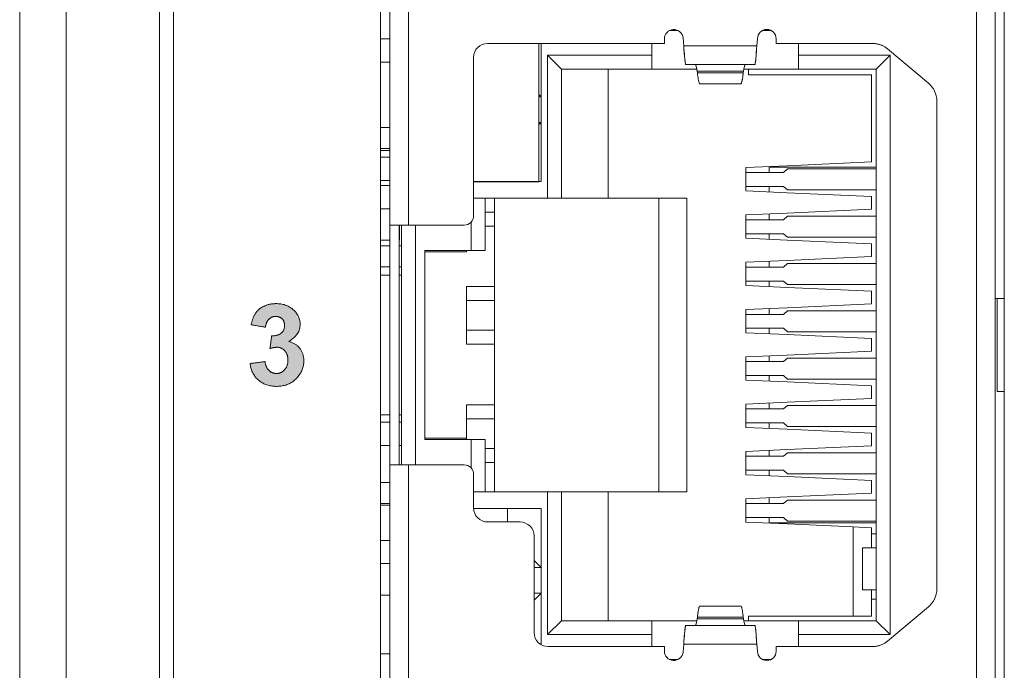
# Model space of a CAD drawing. Header units: millimetres. Extents: x 73 to 355, y 51 to 582.
# Tile 17 of 46: x 73 to 94, y 422 to 436. Entities that reach past the tile are written whole.
import ezdxf

# ---------------------------------------------------------------- set-up
doc = ezdxf.new("R2010")
doc.units = ezdxf.units.MM
doc.layers.add('PRINT', color=7, linetype='Continuous')

msp = doc.modelspace()

# ---------------------------------------------------------------- hatches: boundary and pattern name
at = {"layer": 'PRINT', "lineweight": 0}
h = msp.add_hatch(color=256, dxfattribs=at)
h.dxf.hatch_style = 2
edge = h.paths.add_edge_path()
edge.add_spline(control_points=[(77.963, 428.63), (77.963, 428.63), (78.286, 428.669), (78.286, 428.669), (78.296, 428.587), (78.323, 428.524), (78.369, 428.48), (78.414, 428.437), (78.468, 428.415), (78.532, 428.415), (78.601, 428.415), (78.659, 428.441), (78.706, 428.493), (78.753, 428.545), (78.777, 428.616), (78.777, 428.705), (78.777, 428.788), (78.754, 428.855), (78.709, 428.904), (78.664, 428.953), (78.609, 428.978), (78.544, 428.978), (78.501, 428.978), (78.45, 428.969), (78.391, 428.953), (78.391, 428.953), (78.428, 429.224), (78.428, 429.224), (78.518, 429.222), (78.587, 429.242), (78.634, 429.283), (78.682, 429.325), (78.706, 429.38), (78.706, 429.449), (78.706, 429.507), (78.688, 429.554), (78.653, 429.589), (78.618, 429.624), (78.572, 429.641), (78.515, 429.641), (78.457, 429.641), (78.409, 429.621), (78.369, 429.582), (78.328, 429.542), (78.304, 429.484), (78.295, 429.408), (78.295, 429.408), (77.987, 429.461), (77.987, 429.461), (78.009, 429.566), (78.041, 429.65), (78.084, 429.713), (78.127, 429.776), (78.187, 429.825), (78.265, 429.861), (78.342, 429.897), (78.428, 429.915), (78.524, 429.915), (78.688, 429.915), (78.819, 429.863), (78.918, 429.759), (78.999, 429.673), (79.04, 429.576), (79.04, 429.469), (79.04, 429.316), (78.957, 429.194), (78.79, 429.103), (78.889, 429.082), (78.969, 429.034), (79.029, 428.96), (79.089, 428.885), (79.119, 428.796), (79.119, 428.69), (79.119, 428.538), (79.063, 428.408), (78.951, 428.3), (78.84, 428.192), (78.701, 428.139), (78.535, 428.139), (78.377, 428.139), (78.247, 428.184), (78.143, 428.274), (78.039, 428.365), (77.979, 428.483), (77.963, 428.63)], knot_values=[0, 0, 0, 0, 1, 1, 1, 2, 2, 2, 3, 3, 3, 4, 4, 4, 5, 5, 5, 6, 6, 6, 7, 7, 7, 8, 8, 8, 9, 9, 9, 10, 10, 10, 11, 11, 11, 12, 12, 12, 13, 13, 13, 14, 14, 14, 15, 15, 15, 16, 16, 16, 17, 17, 17, 18, 18, 18, 19, 19, 19, 20, 20, 20, 21, 21, 21, 22, 22, 22, 23, 23, 23, 24, 24, 24, 25, 25, 25, 26, 26, 26, 27, 27, 27, 28, 28, 28, 28], degree=3, periodic=0)

# ---------------------------------------------------------------- linework, layer by layer
at = {"color": 7, "linetype": 'Continuous', "lineweight": 0}
for p, q in [((73.016, 379.042), (73.016, 494.042)), ((74.016, 494.042), (74.016, 379.042)), ((76.016, 382.442), (76.016, 490.642)), ((76.316, 382.542), (76.316, 490.542)), ((80.766, 392.592), (80.766, 451.492)), ((94.166, 451.492), (94.166, 392.592)), ((93.566, 393.292), (93.566, 450.792)), ((93.566, 393.292), (93.566, 450.792)), ((93.966, 450.792), (93.966, 393.292)), ((93.966, 450.792), (93.966, 393.292)), ((80.966, 431.602), (80.966, 440.422)), ((80.966, 431.602), (80.966, 440.422)), ((81.366, 440.422), (81.366, 431.602)), ((81.366, 440.422), (81.366, 431.602)), ((87.159, 435.777), (86.969, 435.777)), ((87.159, 435.777), (86.969, 435.777)), ((89.16, 435.777), (88.97, 435.777)), ((89.16, 435.777), (88.97, 435.777)), ((80.766, 435.602), (80.966, 435.602)), ((80.766, 435.602), (80.966, 435.602)), ((86.865, 435.502), (83.066, 435.502)), ((83.066, 435.502), (86.865, 435.502)), ((84.166, 435.502), (84.166, 432.536)), ((84.166, 435.502), (84.166, 432.536)), ((84.216, 432.537), (84.216, 435.502)), ((84.216, 432.536), (84.216, 435.502)), ((86.596, 435.502), (86.596, 435.247)), ((86.596, 435.502), (86.596, 435.247)), ((86.865, 435.602), (86.865, 435.502)), ((86.865, 435.502), (86.865, 435.602)), ((87.28, 435.452), (87.264, 435.621)), ((87.28, 435.452), (87.264, 435.621)), ((88.865, 435.602), (88.851, 435.452)), ((88.865, 435.602), (88.851, 435.452)), ((89.265, 435.502), (89.265, 435.602)), ((89.265, 435.602), (89.265, 435.502)), ((91.333, 435.502), (89.265, 435.502)), ((89.265, 435.502), (91.335, 435.502)), ((89.746, 435.247), (89.746, 435.502)), ((89.746, 435.247), (89.746, 435.502)), ((87.28, 435.452), (87.285, 435.39)), ((87.28, 435.452), (88.851, 435.452)), ((87.285, 435.39), (87.28, 435.452)), ((87.28, 435.452), (88.851, 435.452)), ((87.285, 435.39), (87.298, 435.217)), ((87.293, 435.27), (87.285, 435.39)), ((88.846, 435.39), (88.833, 435.217)), ((88.838, 435.272), (88.846, 435.39)), ((88.846, 435.39), (88.851, 435.452)), ((88.851, 435.452), (88.846, 435.39)), ((92.536, 434.652), (91.655, 435.386)), ((92.536, 434.652), (91.656, 435.385)), ((80.966, 435.102), (80.766, 435.102)), ((80.766, 435.102), (80.966, 435.102)), ((82.766, 435.202), (82.766, 431.802)), ((82.766, 431.802), (82.766, 435.202)), ((84.356, 435.247), (86.596, 435.247)), ((84.656, 434.947), (84.356, 435.247)), ((84.356, 432.177), (84.356, 435.247)), ((84.356, 435.247), (84.656, 434.947)), ((86.596, 435.247), (84.356, 435.247)), ((84.356, 435.247), (84.356, 432.177)), ((86.596, 434.947), (86.596, 435.247)), ((86.596, 434.947), (86.596, 435.247)), ((87.32, 435.057), (87.325, 435.052)), ((87.325, 435.052), (87.32, 435.057)), ((88.806, 435.052), (88.811, 435.057)), ((88.811, 435.057), (88.806, 435.052)), ((89.746, 435.247), (89.746, 434.947)), ((89.746, 435.247), (91.716, 435.247)), ((89.746, 435.247), (89.746, 434.947)), ((91.716, 435.247), (89.746, 435.247)), ((91.716, 435.247), (91.416, 434.947)), ((91.716, 435.247), (91.416, 434.947)), ((91.716, 435.247), (91.716, 422.807)), ((91.716, 422.807), (91.716, 435.247)), ((86.596, 434.947), (84.656, 434.947)), ((84.656, 434.947), (84.656, 432.177)), ((84.656, 434.947), (84.656, 432.177)), ((84.656, 434.947), (86.596, 434.947)), ((85.656, 434.947), (85.656, 432.177)), ((85.656, 432.177), (85.656, 434.947)), ((86.596, 434.947), (87.568, 434.947)), ((86.596, 434.947), (87.568, 434.947)), ((88.806, 435.052), (87.325, 435.052)), ((88.806, 435.052), (87.325, 435.052)), ((87.531, 435.048), (87.535, 435.043)), ((87.531, 435.048), (87.535, 435.043)), ((87.535, 435.043), (87.538, 435.035)), ((87.535, 435.043), (87.538, 435.035)), ((87.538, 435.035), (87.546, 435.014)), ((87.538, 435.035), (87.553, 434.985)), ((87.546, 435.014), (87.553, 434.985)), ((87.557, 434.966), (87.568, 434.905)), ((87.561, 434.948), (87.568, 434.905)), ((87.568, 434.905), (87.573, 434.87)), ((88.563, 434.905), (87.568, 434.905)), ((87.568, 434.905), (87.573, 434.87)), ((88.563, 434.905), (87.568, 434.905)), ((87.573, 434.87), (88.558, 434.87)), ((87.573, 434.87), (88.558, 434.87)), ((88.558, 434.87), (88.549, 434.801)), ((88.558, 434.87), (88.563, 434.905)), ((88.558, 434.87), (88.563, 434.905)), ((88.563, 434.905), (88.57, 434.948)), ((88.563, 434.905), (88.57, 434.948)), ((88.563, 434.947), (89.746, 434.947)), ((88.563, 434.947), (89.746, 434.947)), ((88.578, 434.985), (88.592, 435.035)), ((88.578, 434.985), (88.585, 435.014)), ((88.585, 435.014), (88.592, 435.035)), ((88.592, 435.035), (88.596, 435.043)), ((88.592, 435.035), (88.596, 435.043)), ((88.596, 435.043), (88.6, 435.048)), ((88.596, 435.043), (88.6, 435.048)), ((88.673, 434.927), (88.673, 434.947)), ((88.673, 434.927), (88.673, 434.947)), ((88.673, 434.927), (88.673, 434.827)), ((88.673, 434.827), (88.673, 434.927)), ((91.416, 434.947), (89.746, 434.947)), ((89.746, 434.947), (91.416, 434.947)), ((91.416, 423.107), (91.416, 434.947)), ((91.416, 423.107), (91.416, 434.947)), ((87.624, 434.636), (87.616, 434.642)), ((87.624, 434.636), (87.616, 434.642)), ((87.625, 434.636), (88.506, 434.636)), ((87.625, 434.636), (88.506, 434.636)), ((88.506, 434.636), (88.515, 434.642)), ((88.515, 434.642), (88.506, 434.636)), ((88.506, 434.636), (88.506, 434.636)), ((88.515, 434.642), (88.519, 434.65)), ((88.519, 434.65), (88.515, 434.642)), ((88.519, 434.65), (88.523, 434.663)), ((88.523, 434.663), (88.519, 434.65)), ((88.523, 434.663), (88.529, 434.682)), ((88.529, 434.682), (88.523, 434.663)), ((88.532, 434.697), (88.538, 434.726)), ((88.538, 434.726), (88.532, 434.697)), ((88.541, 434.743), (88.547, 434.785)), ((88.547, 434.785), (88.541, 434.743)), ((88.673, 434.827), (91.316, 434.827)), ((91.316, 434.827), (88.673, 434.827)), ((91.316, 432.957), (91.316, 434.827)), ((91.316, 432.957), (91.316, 434.827)), ((84.216, 434.357), (84.166, 434.407)), ((84.166, 434.407), (84.216, 434.357)), ((84.216, 434.357), (84.166, 434.357)), ((84.216, 434.357), (84.166, 434.357)), ((92.716, 423.786), (92.716, 434.268)), ((92.716, 434.268), (92.716, 423.786)), ((84.166, 433.807), (84.216, 433.807)), ((84.166, 433.757), (84.216, 433.807)), ((84.166, 433.757), (84.216, 433.807)), ((84.166, 433.807), (84.216, 433.807)), ((80.966, 433.697), (80.766, 433.697)), ((80.766, 433.697), (80.966, 433.697)), ((80.766, 433.247), (80.966, 433.247)), ((80.966, 433.247), (80.766, 433.247)), ((80.966, 433.206), (80.766, 433.206)), ((80.766, 433.062), (80.966, 433.062)), ((80.966, 433.062), (80.766, 433.062)), ((91.316, 432.957), (89.503, 432.876)), ((91.316, 432.957), (89.503, 432.876)), ((89.503, 432.876), (88.616, 432.837)), ((89.503, 432.876), (88.616, 432.837)), ((88.616, 432.837), (88.616, 432.733)), ((88.616, 432.733), (88.616, 432.837)), ((88.616, 432.733), (89.423, 432.733)), ((88.616, 432.733), (88.616, 432.433)), ((88.616, 432.733), (89.423, 432.733)), ((88.616, 432.433), (88.616, 432.733)), ((89.506, 432.843), (89.116, 432.843)), ((89.116, 432.843), (89.116, 432.733)), ((89.506, 432.843), (89.116, 432.843)), ((89.116, 432.843), (89.116, 432.733)), ((89.423, 432.733), (89.506, 432.808)), ((89.423, 432.733), (89.506, 432.808)), ((91.416, 432.843), (89.506, 432.843)), ((91.416, 432.843), (89.506, 432.843)), ((89.506, 432.808), (91.416, 432.808)), ((91.416, 432.808), (89.506, 432.808)), ((80.966, 432.562), (80.766, 432.562)), ((80.766, 432.562), (80.966, 432.562)), ((82.766, 432.537), (84.166, 432.537)), ((84.166, 432.532), (82.766, 432.532)), ((84.166, 432.537), (84.216, 432.537)), ((84.166, 432.536), (84.166, 432.532)), ((84.166, 432.536), (84.216, 432.536)), ((80.966, 432.452), (80.766, 432.452)), ((80.766, 432.452), (80.966, 432.452)), ((89.423, 432.433), (88.616, 432.433)), ((88.616, 432.433), (88.616, 432.337)), ((89.423, 432.433), (88.616, 432.433)), ((88.616, 432.337), (88.616, 432.433)), ((88.616, 432.337), (89.503, 432.297)), ((88.616, 432.337), (89.503, 432.297)), ((89.116, 432.433), (89.116, 432.315)), ((89.116, 432.433), (89.116, 432.315)), ((89.506, 432.358), (89.423, 432.433)), ((89.506, 432.358), (89.423, 432.433)), ((91.416, 432.358), (89.506, 432.358)), ((89.506, 432.358), (91.416, 432.358)), ((84.356, 432.177), (82.766, 432.177)), ((84.356, 432.177), (82.766, 432.177)), ((83.016, 432.177), (83.016, 431.057)), ((83.016, 431.057), (83.016, 432.177)), ((83.216, 432.177), (83.216, 425.877)), ((83.216, 432.177), (83.216, 425.877)), ((84.356, 432.177), (84.656, 432.177)), ((84.356, 432.177), (84.656, 432.177)), ((84.656, 432.177), (85.656, 432.177)), ((84.656, 432.177), (85.656, 432.177)), ((87.346, 432.177), (85.656, 432.177)), ((87.346, 432.177), (85.656, 432.177)), ((86.746, 425.877), (86.746, 432.177)), ((86.746, 432.177), (86.746, 425.877)), ((87.346, 432.177), (87.346, 425.877)), ((87.346, 425.877), (87.346, 432.177)), ((89.503, 432.297), (91.316, 432.216)), ((89.503, 432.297), (91.316, 432.216)), ((91.316, 431.941), (91.316, 432.216)), ((91.316, 431.941), (91.316, 432.216)), ((80.766, 431.952), (80.966, 431.952)), ((80.966, 431.952), (80.766, 431.952)), ((91.316, 431.941), (89.503, 431.86)), ((91.316, 431.941), (89.503, 431.86)), ((83.016, 431.882), (83.216, 431.882)), ((83.016, 431.882), (83.216, 431.882)), ((89.503, 431.86), (88.616, 431.821)), ((89.503, 431.86), (88.616, 431.821)), ((88.616, 431.821), (88.616, 431.717)), ((88.616, 431.821), (88.616, 431.717)), ((88.616, 431.717), (89.423, 431.717)), ((88.616, 431.717), (88.616, 431.417)), ((88.616, 431.717), (89.423, 431.717)), ((88.616, 431.717), (88.616, 431.417)), ((89.116, 431.843), (89.116, 431.717)), ((89.116, 431.843), (89.116, 431.717)), ((89.423, 431.717), (89.506, 431.792)), ((89.423, 431.717), (89.506, 431.792)), ((89.506, 431.792), (91.416, 431.792)), ((91.416, 431.792), (89.506, 431.792)), ((80.966, 431.602), (81.184, 431.602)), ((80.966, 431.602), (80.966, 426.452)), ((80.966, 426.452), (80.966, 431.602)), ((80.966, 431.602), (81.184, 431.602)), ((81.166, 426.452), (81.166, 431.602)), ((81.166, 431.602), (81.166, 426.452)), ((81.174, 431.276), (81.174, 431.602)), ((81.184, 431.602), (81.366, 431.602)), ((81.184, 431.602), (81.366, 431.602)), ((81.216, 426.452), (81.216, 431.602)), ((81.216, 431.602), (81.216, 426.452)), ((82.566, 431.602), (81.366, 431.602)), ((81.366, 431.602), (82.566, 431.602)), ((81.516, 431.602), (81.516, 426.452)), ((81.516, 426.452), (81.516, 431.602)), ((82.716, 431.057), (82.716, 431.671)), ((82.716, 431.671), (82.716, 431.057)), ((83.216, 431.582), (83.016, 431.582)), ((83.016, 431.582), (83.216, 431.582)), ((80.966, 431.276), (80.766, 431.276)), ((89.423, 431.417), (88.616, 431.417)), ((88.616, 431.417), (88.616, 431.321)), ((89.423, 431.417), (88.616, 431.417)), ((88.616, 431.417), (88.616, 431.321)), ((88.616, 431.321), (89.503, 431.281)), ((88.616, 431.321), (89.503, 431.281)), ((89.116, 431.417), (89.116, 431.299)), ((89.116, 431.417), (89.116, 431.299)), ((89.506, 431.342), (89.423, 431.417)), ((89.506, 431.342), (89.423, 431.417)), ((89.503, 431.281), (91.316, 431.2)), ((89.503, 431.281), (91.316, 431.2)), ((91.416, 431.342), (89.506, 431.342)), ((89.506, 431.342), (91.416, 431.342)), ((80.966, 431.157), (80.766, 431.157)), ((80.766, 431.157), (80.966, 431.157)), ((81.216, 431.157), (81.166, 431.157)), ((81.166, 431.157), (81.216, 431.157)), ((82.716, 431.057), (81.716, 431.057)), ((81.716, 431.057), (81.716, 426.997)), ((81.716, 426.997), (81.716, 431.057)), ((82.716, 431.057), (81.716, 431.057)), ((82.616, 431.027), (82.616, 431.057)), ((82.616, 431.027), (82.616, 431.057)), ((82.716, 431.057), (83.016, 431.057)), ((82.716, 431.057), (83.016, 431.057)), ((91.316, 430.925), (91.316, 431.2)), ((91.316, 431.2), (91.316, 430.925)), ((81.719, 431.027), (82.616, 431.027)), ((82.616, 431.027), (81.719, 431.027)), ((89.503, 430.844), (88.616, 430.805)), ((89.503, 430.844), (88.616, 430.805)), ((89.116, 430.827), (89.116, 430.701)), ((89.116, 430.827), (89.116, 430.701)), ((91.316, 430.925), (89.503, 430.844)), ((91.316, 430.925), (89.503, 430.844)), ((80.766, 430.707), (80.966, 430.707)), ((80.966, 430.707), (80.766, 430.707)), ((81.166, 430.707), (81.216, 430.707)), ((81.216, 430.707), (81.166, 430.707)), ((88.616, 430.805), (88.616, 430.701)), ((88.616, 430.805), (88.616, 430.701)), ((88.616, 430.701), (89.423, 430.701)), ((88.616, 430.701), (88.616, 430.401)), ((88.616, 430.701), (89.423, 430.701)), ((88.616, 430.701), (88.616, 430.401)), ((89.423, 430.701), (89.506, 430.776)), ((89.423, 430.701), (89.506, 430.776)), ((89.506, 430.776), (91.416, 430.776)), ((91.416, 430.776), (89.506, 430.776)), ((80.766, 430.527), (80.966, 430.527)), ((80.966, 430.527), (80.766, 430.527)), ((81.166, 430.527), (81.216, 430.527)), ((81.216, 430.527), (81.166, 430.527)), ((82.616, 430.282), (82.616, 429.042)), ((82.616, 430.282), (83.216, 430.282)), ((82.616, 430.282), (82.616, 429.042)), ((83.216, 430.282), (82.616, 430.282)), ((89.423, 430.401), (88.616, 430.401)), ((88.616, 430.401), (88.616, 430.305)), ((89.423, 430.401), (88.616, 430.401)), ((88.616, 430.401), (88.616, 430.305)), ((88.616, 430.305), (89.503, 430.265)), ((88.616, 430.305), (89.503, 430.265)), ((89.116, 430.401), (89.116, 430.283)), ((89.116, 430.401), (89.116, 430.283)), ((89.506, 430.326), (89.423, 430.401)), ((89.506, 430.326), (89.423, 430.401)), ((89.503, 430.265), (91.316, 430.184)), ((89.503, 430.265), (91.316, 430.184)), ((91.416, 430.326), (89.506, 430.326)), ((89.506, 430.326), (91.416, 430.326)), ((83.216, 429.982), (82.616, 429.982)), ((82.616, 429.982), (83.216, 429.982)), ((91.316, 429.909), (91.316, 430.184)), ((91.316, 430.184), (91.316, 429.909)), ((94.013, 430.027), (93.966, 430.027)), ((94.166, 430.027), (94.013, 430.027)), ((94.013, 430.027), (94.013, 428.027)), ((89.503, 429.828), (88.616, 429.789)), ((89.503, 429.828), (88.616, 429.789)), ((88.616, 429.789), (88.616, 429.685)), ((88.616, 429.789), (88.616, 429.685)), ((89.116, 429.811), (89.116, 429.685)), ((89.116, 429.811), (89.116, 429.685)), ((91.316, 429.909), (89.503, 429.828)), ((91.316, 429.909), (89.503, 429.828)), ((88.616, 429.685), (89.423, 429.685)), ((88.616, 429.685), (88.616, 429.385)), ((88.616, 429.685), (89.423, 429.685)), ((88.616, 429.685), (88.616, 429.385)), ((89.423, 429.685), (89.506, 429.76)), ((89.423, 429.685), (89.506, 429.76)), ((89.506, 429.76), (91.416, 429.76)), ((91.416, 429.76), (89.506, 429.76)), ((89.423, 429.385), (88.616, 429.385)), ((88.616, 429.385), (88.616, 429.289)), ((89.423, 429.385), (88.616, 429.385)), ((88.616, 429.385), (88.616, 429.289)), ((89.116, 429.385), (89.116, 429.267)), ((89.116, 429.385), (89.116, 429.267)), ((89.506, 429.31), (89.423, 429.385)), ((89.506, 429.31), (89.423, 429.385)), ((82.616, 429.342), (83.216, 429.342)), ((82.616, 429.342), (83.216, 429.342)), ((88.616, 429.289), (89.503, 429.249)), ((88.616, 429.289), (89.503, 429.249)), ((89.503, 429.249), (91.316, 429.168)), ((89.503, 429.249), (91.316, 429.168)), ((91.416, 429.31), (89.506, 429.31)), ((89.506, 429.31), (91.416, 429.31)), ((91.316, 428.893), (91.316, 429.168)), ((91.316, 429.168), (91.316, 428.893)), ((83.216, 429.042), (82.616, 429.042)), ((82.616, 429.042), (83.216, 429.042)), ((89.503, 428.812), (88.616, 428.773)), ((89.503, 428.812), (88.616, 428.773)), ((88.616, 428.773), (88.616, 428.669)), ((88.616, 428.773), (88.616, 428.669)), ((89.116, 428.795), (89.116, 428.669)), ((89.116, 428.795), (89.116, 428.669)), ((89.423, 428.669), (89.506, 428.744)), ((89.423, 428.669), (89.506, 428.744)), ((91.316, 428.893), (89.503, 428.812)), ((91.316, 428.893), (89.503, 428.812)), ((89.506, 428.744), (91.416, 428.744)), ((91.416, 428.744), (89.506, 428.744)), ((88.616, 428.669), (89.423, 428.669)), ((88.616, 428.669), (88.616, 428.369)), ((89.423, 428.669), (88.616, 428.669)), ((88.616, 428.669), (88.616, 428.369)), ((89.423, 428.369), (88.616, 428.369)), ((88.616, 428.369), (88.616, 428.273)), ((89.423, 428.369), (88.616, 428.369)), ((88.616, 428.369), (88.616, 428.273)), ((89.116, 428.369), (89.116, 428.251)), ((89.116, 428.369), (89.116, 428.251)), ((89.506, 428.294), (89.423, 428.369)), ((89.506, 428.294), (89.423, 428.369)), ((91.416, 428.294), (89.506, 428.294)), ((89.506, 428.294), (91.416, 428.294)), ((88.616, 428.273), (89.503, 428.233)), ((88.616, 428.273), (89.503, 428.233)), ((89.503, 428.233), (91.316, 428.152)), ((89.503, 428.233), (91.316, 428.152)), ((91.316, 427.877), (91.316, 428.152)), ((91.316, 428.152), (91.316, 427.877)), ((91.316, 427.877), (89.503, 427.796)), ((91.316, 427.877), (89.503, 427.796)), ((94.013, 428.027), (94.166, 428.027)), ((82.616, 427.742), (82.616, 427.027)), ((82.616, 427.742), (83.216, 427.742)), ((82.616, 427.742), (82.616, 427.027)), ((83.216, 427.742), (82.616, 427.742)), ((89.503, 427.796), (88.616, 427.757)), ((89.503, 427.796), (88.616, 427.757)), ((88.616, 427.757), (88.616, 427.653)), ((88.616, 427.757), (88.616, 427.653)), ((89.116, 427.779), (89.116, 427.653)), ((89.116, 427.779), (89.116, 427.653)), ((89.423, 427.653), (89.506, 427.728)), ((89.423, 427.653), (89.506, 427.728)), ((89.506, 427.728), (91.416, 427.728)), ((91.416, 427.728), (89.506, 427.728)), ((80.766, 427.527), (80.966, 427.527)), ((80.966, 427.527), (80.766, 427.527)), ((81.166, 427.527), (81.216, 427.527)), ((81.216, 427.527), (81.166, 427.527)), ((83.216, 427.442), (82.616, 427.442)), ((83.216, 427.442), (82.616, 427.442)), ((88.616, 427.653), (89.423, 427.653)), ((88.616, 427.653), (88.616, 427.353)), ((88.616, 427.653), (89.423, 427.653)), ((88.616, 427.653), (88.616, 427.353)), ((80.966, 427.372), (80.766, 427.372)), ((80.766, 427.372), (80.966, 427.372)), ((81.216, 427.372), (81.166, 427.372)), ((81.166, 427.372), (81.216, 427.372)), ((89.423, 427.353), (88.616, 427.353)), ((88.616, 427.353), (88.616, 427.257)), ((89.423, 427.353), (88.616, 427.353)), ((88.616, 427.353), (88.616, 427.257)), ((88.616, 427.257), (89.503, 427.217)), ((88.616, 427.257), (89.503, 427.217)), ((89.116, 427.353), (89.116, 427.235)), ((89.116, 427.353), (89.116, 427.235)), ((89.506, 427.278), (89.423, 427.353)), ((89.506, 427.278), (89.423, 427.353)), ((91.416, 427.278), (89.506, 427.278)), ((89.506, 427.278), (91.416, 427.278)), ((81.719, 427.027), (82.616, 427.027)), ((81.719, 427.027), (82.616, 427.027)), ((82.616, 426.997), (82.616, 427.027)), ((82.616, 426.997), (82.616, 427.027)), ((89.503, 427.217), (91.316, 427.136)), ((89.503, 427.217), (91.316, 427.136)), ((91.316, 426.861), (91.316, 427.136)), ((91.316, 427.136), (91.316, 426.861)), ((80.766, 426.872), (80.966, 426.872)), ((80.966, 426.872), (80.766, 426.872)), ((81.166, 426.872), (81.216, 426.872)), ((81.216, 426.872), (81.166, 426.872)), ((81.716, 426.997), (82.716, 426.997)), ((81.716, 426.997), (82.716, 426.997)), ((83.016, 426.997), (82.716, 426.997)), ((82.716, 426.383), (82.716, 426.997)), ((83.016, 426.997), (82.716, 426.997)), ((82.716, 426.997), (82.716, 426.383)), ((83.016, 426.997), (83.016, 425.877)), ((83.016, 426.997), (83.016, 425.877)), ((91.316, 426.861), (89.503, 426.78)), ((91.316, 426.861), (89.503, 426.78)), ((83.016, 426.802), (83.216, 426.802)), ((83.216, 426.802), (83.016, 426.802)), ((89.503, 426.78), (88.616, 426.741)), ((89.503, 426.78), (88.616, 426.741)), ((88.616, 426.741), (88.616, 426.637)), ((88.616, 426.741), (88.616, 426.637)), ((88.616, 426.637), (89.423, 426.637)), ((88.616, 426.637), (88.616, 426.337)), ((88.616, 426.637), (89.423, 426.637)), ((88.616, 426.637), (88.616, 426.337)), ((89.116, 426.763), (89.116, 426.637)), ((89.116, 426.763), (89.116, 426.637)), ((89.423, 426.637), (89.506, 426.712)), ((89.423, 426.637), (89.506, 426.712)), ((89.506, 426.712), (91.416, 426.712)), ((91.416, 426.712), (89.506, 426.712)), ((80.971, 426.452), (80.966, 426.452)), ((80.966, 417.632), (80.966, 426.452)), ((80.966, 417.632), (80.966, 426.452)), ((80.971, 426.452), (80.966, 426.452)), ((80.985, 426.452), (80.971, 426.452)), ((80.985, 426.452), (80.971, 426.452)), ((81.009, 426.452), (80.985, 426.452)), ((81.009, 426.452), (80.985, 426.452)), ((81.042, 426.452), (81.009, 426.452)), ((81.042, 426.452), (81.009, 426.452)), ((81.083, 426.452), (81.042, 426.452)), ((81.083, 426.452), (81.042, 426.452)), ((81.13, 426.452), (81.083, 426.452)), ((81.13, 426.452), (81.083, 426.452)), ((81.184, 426.452), (81.13, 426.452)), ((81.184, 426.452), (81.13, 426.452)), ((81.242, 426.452), (81.184, 426.452)), ((81.242, 426.452), (81.184, 426.452)), ((81.302, 426.452), (81.242, 426.452)), ((81.302, 426.452), (81.242, 426.452)), ((81.366, 426.452), (81.302, 426.452)), ((81.366, 426.452), (81.302, 426.452)), ((81.366, 426.452), (82.566, 426.452)), ((81.366, 426.452), (81.366, 417.632)), ((82.566, 426.452), (81.366, 426.452)), ((81.366, 426.452), (81.366, 417.632)), ((83.216, 426.502), (83.016, 426.502)), ((83.216, 426.502), (83.016, 426.502)), ((82.766, 426.252), (82.766, 425.527)), ((82.766, 425.527), (82.766, 426.252)), ((89.423, 426.337), (88.616, 426.337)), ((88.616, 426.337), (88.616, 426.241)), ((89.423, 426.337), (88.616, 426.337)), ((88.616, 426.337), (88.616, 426.241)), ((88.616, 426.241), (89.503, 426.201)), ((88.616, 426.241), (89.503, 426.201)), ((89.116, 426.337), (89.116, 426.219)), ((89.116, 426.337), (89.116, 426.219)), ((89.506, 426.262), (89.423, 426.337)), ((89.506, 426.262), (89.423, 426.337)), ((89.503, 426.201), (91.316, 426.12)), ((89.503, 426.201), (91.316, 426.12)), ((91.416, 426.262), (89.506, 426.262)), ((89.506, 426.262), (91.416, 426.262)), ((80.966, 426.077), (80.766, 426.077)), ((80.766, 426.077), (80.966, 426.077)), ((91.316, 425.845), (91.316, 426.12)), ((91.316, 426.12), (91.316, 425.845)), ((82.766, 425.877), (84.356, 425.877)), ((82.766, 425.877), (84.356, 425.877)), ((84.656, 425.877), (84.356, 425.877)), ((84.356, 422.807), (84.356, 425.877)), ((84.656, 425.877), (84.356, 425.877)), ((84.356, 425.877), (84.356, 422.807)), ((85.656, 425.877), (84.656, 425.877)), ((84.656, 425.877), (84.656, 423.107)), ((84.656, 425.877), (84.656, 423.107)), ((85.656, 425.877), (84.656, 425.877)), ((85.656, 425.877), (85.656, 423.107)), ((85.656, 425.877), (87.346, 425.877)), ((85.656, 425.877), (87.346, 425.877)), ((85.656, 423.107), (85.656, 425.877)), ((89.503, 425.764), (88.616, 425.725)), ((89.503, 425.764), (88.616, 425.725)), ((91.316, 425.845), (89.503, 425.764)), ((91.316, 425.845), (89.503, 425.764)), ((80.766, 425.627), (80.966, 425.627)), ((80.966, 425.627), (80.766, 425.627)), ((80.966, 425.586), (80.766, 425.586)), ((88.616, 425.725), (88.616, 425.621)), ((88.616, 425.725), (88.616, 425.621)), ((88.616, 425.621), (89.423, 425.621)), ((88.616, 425.621), (88.616, 425.321)), ((88.616, 425.621), (89.423, 425.621)), ((88.616, 425.621), (88.616, 425.321)), ((89.116, 425.747), (89.116, 425.621)), ((89.116, 425.747), (89.116, 425.621)), ((89.423, 425.621), (89.506, 425.696)), ((89.423, 425.621), (89.506, 425.696)), ((89.506, 425.696), (91.416, 425.696)), ((91.416, 425.696), (89.506, 425.696)), ((84.216, 425.517), (82.766, 425.517)), ((84.216, 425.517), (82.766, 425.517)), ((83.496, 425.227), (83.496, 425.517)), ((83.496, 425.517), (83.496, 425.227)), ((84.216, 422.594), (84.216, 425.517)), ((84.216, 422.594), (84.216, 425.517)), ((83.066, 425.227), (83.766, 425.227)), ((83.766, 425.227), (83.066, 425.227)), ((89.423, 425.321), (88.616, 425.321)), ((88.616, 425.321), (88.616, 425.225)), ((89.423, 425.321), (88.616, 425.321)), ((88.616, 425.321), (88.616, 425.225)), ((88.616, 425.225), (89.503, 425.185)), ((88.616, 425.225), (89.503, 425.185)), ((89.116, 425.321), (89.116, 425.211)), ((89.116, 425.321), (89.116, 425.211)), ((89.116, 425.211), (89.506, 425.211)), ((89.116, 425.211), (89.506, 425.211)), ((89.506, 425.246), (89.423, 425.321)), ((89.506, 425.246), (89.423, 425.321)), ((89.503, 425.185), (90.916, 425.122)), ((89.503, 425.185), (90.916, 425.122)), ((91.416, 425.246), (89.506, 425.246)), ((89.506, 425.246), (91.416, 425.246)), ((89.506, 425.211), (91.416, 425.211)), ((89.506, 425.211), (91.416, 425.211)), ((90.916, 425.122), (91.316, 425.104)), ((90.916, 425.122), (90.916, 423.207)), ((90.916, 425.122), (90.916, 423.207)), ((90.916, 425.122), (91.316, 425.104)), ((84.066, 424.927), (84.066, 422.852)), ((84.066, 422.852), (84.066, 424.927)), ((91.316, 424.672), (91.316, 425.104)), ((91.316, 425.104), (91.316, 424.672)), ((91.416, 424.972), (91.316, 424.972)), ((91.416, 424.972), (91.316, 424.972)), ((80.966, 424.832), (80.766, 424.832)), ((80.766, 424.832), (80.966, 424.832)), ((91.116, 423.772), (91.116, 424.672)), ((91.416, 424.672), (91.116, 424.672)), ((91.416, 424.672), (91.116, 424.672)), ((91.116, 424.672), (91.116, 423.772)), ((80.766, 424.332), (80.966, 424.332)), ((80.966, 424.332), (80.766, 424.332)), ((84.216, 424.247), (84.066, 424.397)), ((84.066, 424.397), (84.216, 424.247)), ((84.216, 424.247), (84.066, 424.247)), ((84.216, 424.247), (84.066, 424.247)), ((80.966, 423.656), (80.766, 423.656)), ((84.066, 423.697), (84.216, 423.697)), ((84.216, 423.697), (84.066, 423.547)), ((84.066, 423.547), (84.216, 423.697)), ((84.066, 423.697), (84.216, 423.697)), ((91.116, 423.772), (91.416, 423.772)), ((91.116, 423.772), (91.416, 423.772)), ((91.316, 423.207), (91.316, 423.772)), ((91.316, 423.772), (91.316, 423.207)), ((91.316, 423.572), (91.416, 423.572)), ((91.316, 423.572), (91.416, 423.572)), ((87.573, 423.184), (87.582, 423.258)), ((87.592, 423.319), (87.586, 423.283)), ((87.586, 423.283), (87.592, 423.319)), ((87.601, 423.367), (87.597, 423.345)), ((87.597, 423.345), (87.601, 423.367)), ((87.607, 423.388), (87.601, 423.367)), ((87.601, 423.367), (87.607, 423.388)), ((87.611, 423.399), (87.607, 423.388)), ((87.607, 423.388), (87.611, 423.399)), ((87.618, 423.414), (87.611, 423.399)), ((87.611, 423.399), (87.618, 423.414)), ((87.62, 423.416), (87.618, 423.414)), ((87.618, 423.414), (87.62, 423.416)), ((87.625, 423.418), (87.62, 423.416)), ((87.62, 423.416), (87.625, 423.418)), ((88.506, 423.418), (87.625, 423.418)), ((88.506, 423.418), (87.625, 423.418)), ((88.511, 423.416), (88.506, 423.418)), ((88.506, 423.418), (88.511, 423.416)), ((88.52, 423.399), (88.511, 423.416)), ((88.511, 423.416), (88.52, 423.399)), ((88.524, 423.39), (88.52, 423.399)), ((88.52, 423.399), (88.524, 423.39)), ((88.53, 423.367), (88.524, 423.39)), ((88.524, 423.39), (88.53, 423.367)), ((88.539, 423.319), (88.534, 423.346)), ((88.534, 423.346), (88.539, 423.319)), ((88.545, 423.283), (88.539, 423.319)), ((88.539, 423.319), (88.545, 423.283)), ((88.558, 423.184), (88.549, 423.257)), ((91.655, 422.668), (92.536, 423.402)), ((91.656, 422.669), (92.536, 423.402)), ((84.356, 422.807), (84.656, 423.107)), ((84.356, 422.807), (84.656, 423.107)), ((84.656, 423.107), (86.596, 423.107)), ((86.596, 423.107), (84.656, 423.107)), ((86.596, 422.807), (86.596, 423.107)), ((87.568, 423.107), (86.596, 423.107)), ((86.596, 422.807), (86.596, 423.107)), ((87.568, 423.107), (86.596, 423.107)), ((87.325, 423.002), (87.32, 422.997)), ((87.32, 422.997), (87.325, 423.002)), ((87.325, 423.002), (88.806, 423.002)), ((87.325, 423.002), (88.806, 423.002)), ((87.535, 423.011), (87.531, 423.006)), ((87.535, 423.011), (87.531, 423.006)), ((87.538, 423.019), (87.535, 423.011)), ((87.538, 423.019), (87.535, 423.011)), ((87.553, 423.069), (87.538, 423.019)), ((87.546, 423.04), (87.538, 423.019)), ((87.553, 423.069), (87.546, 423.04)), ((87.568, 423.148), (87.561, 423.105)), ((87.568, 423.148), (87.561, 423.105)), ((87.573, 423.184), (87.568, 423.148)), ((87.573, 423.184), (87.568, 423.148)), ((87.568, 423.148), (88.563, 423.148)), ((87.568, 423.148), (88.563, 423.148)), ((88.558, 423.184), (87.573, 423.184)), ((88.558, 423.184), (87.573, 423.184)), ((88.563, 423.148), (88.558, 423.184)), ((88.563, 423.148), (88.558, 423.184)), ((88.57, 423.105), (88.563, 423.148)), ((88.574, 423.088), (88.563, 423.148)), ((89.746, 423.107), (88.563, 423.107)), ((89.746, 423.107), (88.563, 423.107)), ((88.585, 423.04), (88.578, 423.069)), ((88.592, 423.019), (88.578, 423.069)), ((88.592, 423.019), (88.585, 423.04)), ((88.596, 423.011), (88.592, 423.019)), ((88.596, 423.011), (88.592, 423.019)), ((88.6, 423.006), (88.596, 423.011)), ((88.6, 423.006), (88.596, 423.011)), ((88.673, 423.207), (88.673, 423.127)), ((90.916, 423.207), (88.673, 423.207)), ((90.916, 423.207), (88.673, 423.207)), ((88.673, 423.207), (88.673, 423.127)), ((88.673, 423.127), (88.673, 423.107)), ((88.673, 423.107), (88.673, 423.127)), ((88.811, 422.997), (88.806, 423.002)), ((88.806, 423.002), (88.811, 422.997)), ((89.746, 423.107), (89.746, 422.807)), ((89.746, 423.107), (91.416, 423.107)), ((89.746, 423.107), (89.746, 422.807)), ((91.416, 423.107), (89.746, 423.107)), ((90.916, 423.207), (91.316, 423.207)), ((90.916, 423.207), (91.316, 423.207)), ((91.716, 422.807), (91.416, 423.107)), ((91.716, 422.807), (91.416, 423.107)), ((86.596, 422.807), (84.356, 422.807)), ((84.356, 422.807), (86.596, 422.807)), ((86.596, 422.807), (86.596, 422.552)), ((86.596, 422.807), (86.596, 422.552)), ((87.285, 422.664), (87.298, 422.837)), ((88.846, 422.664), (88.833, 422.836)), ((89.746, 422.552), (89.746, 422.807)), ((91.716, 422.807), (89.746, 422.807)), ((89.746, 422.552), (89.746, 422.807)), ((89.746, 422.807), (91.716, 422.807)), ((87.264, 422.433), (87.28, 422.602)), ((87.264, 422.433), (87.28, 422.602)), ((87.285, 422.664), (87.28, 422.602)), ((87.28, 422.602), (87.285, 422.664)), ((88.851, 422.602), (87.28, 422.602)), ((88.851, 422.602), (87.28, 422.602)), ((87.293, 422.782), (87.285, 422.664)), ((88.837, 422.783), (88.846, 422.664)), ((88.851, 422.602), (88.846, 422.664)), ((88.846, 422.664), (88.851, 422.602)), ((88.851, 422.602), (88.865, 422.452)), ((88.851, 422.602), (88.865, 422.452)), ((80.966, 422.395), (80.766, 422.395)), ((84.366, 422.552), (86.865, 422.552)), ((86.865, 422.552), (84.366, 422.552)), ((86.865, 422.552), (86.865, 422.452)), ((86.865, 422.452), (86.865, 422.552)), ((89.265, 422.452), (89.265, 422.552)), ((89.265, 422.552), (91.335, 422.552)), ((91.335, 422.552), (89.265, 422.552)), ((89.265, 422.552), (89.265, 422.452)), ((86.969, 422.277), (87.159, 422.277)), ((86.969, 422.277), (87.159, 422.277)), ((88.97, 422.277), (89.16, 422.277)), ((88.97, 422.277), (89.16, 422.277))]:
    msp.add_line(p, q, dxfattribs=at)
for centre, radius, start, end in [((87.065, 435.602), 0.2, 5.4101, 180), ((87.065, 435.602), 0.2, 5.4101, 180), ((89.065, 435.602), 0.2, 0, 180), ((89.065, 435.602), 0.2, 0, 180), ((83.066, 435.202), 0.3, 90, 180), ((83.066, 435.202), 0.3, 90, 180), ((91.335, 435.002), 0.5, 86.7256, 90.1973), ((91.335, 435.002), 0.5, 86.7254, 90), ((91.335, 435.002), 0.5, 83.3856, 86.7256), ((91.335, 435.002), 0.5, 83.3856, 86.7254), ((91.335, 435.002), 0.5, 80.0934, 83.3856), ((91.335, 435.002), 0.5, 80.0932, 83.3856), ((91.335, 435.002), 0.5, 76.8618, 80.0934), ((91.335, 435.002), 0.5, 76.6674, 80.0932), ((91.335, 435.002), 0.5, 73.4048, 76.8618), ((91.335, 435.002), 0.5, 73.4049, 76.6674), ((91.335, 435.002), 0.5, 70.1943, 73.4048), ((91.335, 435.002), 0.5, 70.0002, 73.4049), ((91.335, 435.002), 0.5, 66.7895, 70.1943), ((91.335, 435.002), 0.5, 66.7896, 70.0002), ((91.335, 435.002), 0.5, 63.4295, 66.7895), ((91.335, 435.002), 0.5, 63.4288, 66.7896), ((91.335, 435.002), 0.5, 60.1012, 63.4295), ((91.335, 435.002), 0.5, 60.101, 63.4288), ((91.335, 435.002), 0.5, 56.9053, 60.1012), ((91.335, 435.002), 0.5, 56.7098, 60.101), ((91.335, 435.002), 0.5, 53.469, 56.9053), ((91.335, 435.002), 0.5, 53.4688, 56.7098), ((91.335, 435.002), 0.5, 50.1944, 53.469), ((91.335, 435.002), 0.5, 49.9971, 53.4688), ((86.745, 434.802), 0.829, 11.4308, 12.7549), ((86.745, 434.802), 0.829, 11.4308, 12.7549), ((86.429, 434.738), 1.151, 10.5573, 11.4511), ((91.734, 435.356), 4.189, 186.6696, 187.2412), ((91.724, 435.355), 4.179, 186.6696, 187.2424), ((84.397, 435.356), 4.189, 352.7595, 353.3304), ((89.702, 434.738), 1.151, 168.5489, 169.4427), ((89.702, 434.738), 1.151, 168.5489, 169.4427), ((89.386, 434.802), 0.829, 167.2451, 168.5692), ((89.386, 434.802), 0.829, 167.2451, 168.5692), ((87.651, 434.665), 0.0414, 209.3323, 212.4), ((87.651, 434.665), 0.0415, 209.2926, 212.3579), ((87.625, 434.641), 0.00552, 260.4076, 269.9715), ((87.625, 434.641), 0.00552, 260.4346, 269.9724), ((88.026, 434.805), 0.517, 346.1976, 347.877), ((88.025, 434.806), 0.519, 346.2006, 347.8751), ((87.272, 434.952), 1.286, 349.8705, 350.6323), ((87.273, 434.952), 1.285, 349.8664, 350.6285), ((85.941, 435.156), 2.633, 351.8993, 352.2597), ((85.949, 435.155), 2.625, 351.8968, 352.2515), ((85.37, 435.233), 3.209, 352.2645, 352.7549), ((92.216, 434.268), 0.5, 0, 50.1944), ((92.216, 434.268), 0.5, 0, 50.1944), ((82.566, 431.802), 0.2, 270, 0), ((82.566, 431.802), 0.2, 270, 0), ((82.566, 426.252), 0.2, 0, 90), ((82.566, 426.252), 0.2, 0, 90), ((83.066, 425.527), 0.3, 180, 270), ((83.066, 425.527), 0.3, 180, 270), ((83.766, 424.927), 0.3, 0, 90), ((83.766, 424.927), 0.3, 0, 90), ((92.216, 423.786), 0.5, 309.8056, 0), ((92.216, 423.786), 0.5, 309.8056, 0), ((91.729, 422.698), 4.185, 172.7553, 173.3306), ((90.68, 422.831), 3.126, 172.1594, 172.7548), ((89.938, 422.933), 2.378, 171.543, 172.1591), ((89.932, 422.934), 2.372, 171.5422, 172.146), ((88.605, 423.146), 1.028, 168.8388, 170.3033), ((88.605, 423.146), 1.028, 168.8391, 170.3035), ((87.917, 423.224), 0.629, 11.21, 13.1366), ((87.917, 423.224), 0.629, 11.2096, 13.1367), ((86.191, 422.933), 2.38, 7.829, 8.4656), ((86.196, 422.934), 2.374, 7.8401, 8.4663), ((85.452, 422.831), 3.126, 7.2465, 7.8403), ((84.405, 422.698), 4.181, 6.6693, 7.2459), ((86.745, 423.252), 0.829, 347.2451, 348.5691), ((86.745, 423.252), 0.829, 347.2451, 348.5691), ((86.429, 423.316), 1.151, 348.5489, 349.4427), ((86.429, 423.316), 1.151, 348.5489, 349.4427), ((89.702, 423.316), 1.151, 190.5573, 191.4511), ((89.386, 423.252), 0.829, 191.4309, 192.7549), ((89.386, 423.252), 0.829, 191.4309, 192.7549), ((84.366, 422.852), 0.3, 180, 270), ((84.366, 422.852), 0.3, 180, 270), ((91.335, 423.052), 0.5, 286.5951, 289.9998), ((91.335, 423.052), 0.5, 286.5952, 289.8057), ((91.335, 423.052), 0.5, 289.8057, 293.2105), ((91.335, 423.052), 0.5, 289.9998, 293.2104), ((91.335, 423.052), 0.5, 293.2104, 296.5712), ((91.335, 423.052), 0.5, 293.2105, 296.5705), ((91.335, 423.052), 0.5, 296.5712, 299.899), ((91.335, 423.052), 0.5, 296.5705, 299.8988), ((91.335, 423.052), 0.5, 299.899, 303.1911), ((91.335, 423.052), 0.5, 299.8988, 303.1912), ((91.335, 423.052), 0.5, 303.1911, 306.5312), ((91.335, 423.052), 0.5, 303.1912, 306.531), ((91.335, 423.052), 0.5, 306.5312, 310.0029), ((91.335, 423.052), 0.5, 306.531, 309.8056), ((87.065, 422.452), 0.2, 180, 354.5899), ((87.065, 422.452), 0.2, 180, 354.5899), ((89.065, 422.452), 0.2, 180, 0), ((89.065, 422.452), 0.2, 180, 0), ((91.335, 423.052), 0.5, 269.8027, 273.2744), ((91.335, 423.052), 0.5, 270, 273.2746), ((91.335, 423.052), 0.5, 273.2746, 276.6144), ((91.335, 423.052), 0.5, 273.2744, 276.5154), ((91.335, 423.052), 0.5, 276.5154, 279.9066), ((91.335, 423.052), 0.5, 276.6144, 279.9068), ((91.335, 423.052), 0.5, 279.9068, 283.3326), ((91.335, 423.052), 0.5, 279.9066, 283.1382), ((91.335, 423.052), 0.5, 283.1382, 286.5952), ((91.335, 423.052), 0.5, 283.3326, 286.5951)]:
    msp.add_arc(centre, radius, start, end, dxfattribs=at)
for points, knots in [([(87.32, 435.057), (87.317, 435.065), (87.312, 435.089), (87.306, 435.134), (87.3, 435.197), (87.296, 435.244), (87.293, 435.27)], [0, 0, 0, 0, 0.122148, 0.337562, 0.635628, 1, 1, 1, 1]), ([(88.811, 435.057), (88.814, 435.065), (88.819, 435.089), (88.825, 435.134), (88.831, 435.198), (88.835, 435.245), (88.838, 435.272)], [0, 0, 0, 0, 0.122017, 0.337447, 0.635605, 1, 1, 1, 1]), ([(87.298, 435.217), (87.3, 435.198), (87.303, 435.162), (87.308, 435.115), (87.314, 435.081), (87.317, 435.063), (87.32, 435.057)], [0, 0, 0, 0, 0.364256, 0.659058, 0.873299, 1, 1, 1, 1]), ([(88.833, 435.217), (88.831, 435.197), (88.828, 435.162), (88.823, 435.115), (88.817, 435.081), (88.813, 435.063), (88.811, 435.057)], [0, 0, 0, 0, 0.364254, 0.659007, 0.87324, 1, 1, 1, 1]), ([(87.615, 434.644), (87.611, 434.652), (87.604, 434.673), (87.59, 434.734), (87.583, 434.788), (87.578, 434.828)], [0, 0, 0, 0, 0.137872, 0.352352, 1, 1, 1, 1]), ([(87.615, 434.644), (87.611, 434.652), (87.604, 434.673), (87.59, 434.734), (87.583, 434.788), (87.578, 434.828)], [0, 0, 0, 0, 0.137889, 0.352385, 1, 1, 1, 1]), ([(87.32, 422.997), (87.317, 422.989), (87.312, 422.965), (87.306, 422.919), (87.3, 422.856), (87.295, 422.808), (87.293, 422.782)], [0, 0, 0, 0, 0.122017, 0.337447, 0.635605, 1, 1, 1, 1]), ([(87.298, 422.837), (87.3, 422.857), (87.303, 422.892), (87.308, 422.939), (87.314, 422.973), (87.317, 422.991), (87.32, 422.997)], [0, 0, 0, 0, 0.364254, 0.659007, 0.87324, 1, 1, 1, 1]), ([(88.833, 422.836), (88.831, 422.856), (88.828, 422.892), (88.823, 422.939), (88.817, 422.972), (88.813, 422.991), (88.811, 422.997)], [0, 0, 0, 0, 0.364256, 0.659058, 0.873299, 1, 1, 1, 1]), ([(88.811, 422.997), (88.814, 422.989), (88.819, 422.965), (88.825, 422.92), (88.831, 422.857), (88.835, 422.809), (88.837, 422.783)], [0, 0, 0, 0, 0.122148, 0.337562, 0.635628, 1, 1, 1, 1])]:
    msp.add_open_spline(points, degree=3, knots=knots, dxfattribs=at)
at = {"layer": 'PRINT', "lineweight": 0}
msp.add_lwpolyline([(77.963, 428.63), (77.966, 428.63), (77.974, 428.631), (77.987, 428.633), (78.004, 428.635), (78.025, 428.637), (78.048, 428.64), (78.074, 428.643), (78.1, 428.647), (78.127, 428.65), (78.155, 428.653), (78.181, 428.656), (78.206, 428.659), (78.229, 428.662), (78.248, 428.665), (78.265, 428.667), (78.277, 428.668), (78.284, 428.669), (78.286, 428.666), (78.288, 428.652), (78.29, 428.639), (78.293, 428.626), (78.296, 428.613), (78.299, 428.601), (78.303, 428.589), (78.307, 428.578), (78.311, 428.567), (78.316, 428.556), (78.321, 428.546), (78.326, 428.536), (78.332, 428.526), (78.338, 428.517), (78.344, 428.508), (78.351, 428.5), (78.357, 428.492), (78.365, 428.484), (78.372, 428.477), (78.38, 428.47), (78.388, 428.463), (78.396, 428.457), (78.405, 428.451), (78.413, 428.446), (78.422, 428.441), (78.431, 428.437), (78.44, 428.433), (78.449, 428.429), (78.459, 428.426), (78.468, 428.423), (78.478, 428.421), (78.488, 428.419), (78.498, 428.417), (78.508, 428.416), (78.519, 428.415), (78.53, 428.415), (78.541, 428.415), (78.552, 428.416), (78.564, 428.417), (78.574, 428.418), (78.585, 428.421), (78.596, 428.423), (78.606, 428.426), (78.616, 428.43), (78.626, 428.434), (78.636, 428.439), (78.645, 428.444), (78.655, 428.449), (78.664, 428.455), (78.673, 428.462), (78.681, 428.469), (78.69, 428.477), (78.698, 428.485), (78.706, 428.493), (78.714, 428.502), (78.721, 428.512), (78.728, 428.521), (78.734, 428.531), (78.74, 428.542), (78.746, 428.553), (78.751, 428.564), (78.756, 428.575), (78.76, 428.587), (78.763, 428.599), (78.767, 428.611), (78.769, 428.624), (78.772, 428.637), (78.774, 428.651), (78.775, 428.665), (78.776, 428.679), (78.777, 428.694), (78.777, 428.708), (78.776, 428.722), (78.776, 428.736), (78.775, 428.749), (78.773, 428.762), (78.771, 428.774), (78.768, 428.787), (78.765, 428.799), (78.762, 428.81), (78.758, 428.822), (78.754, 428.832), (78.75, 428.843), (78.745, 428.853), (78.739, 428.863), (78.733, 428.873), (78.727, 428.882), (78.72, 428.891), (78.713, 428.9), (78.705, 428.908), (78.697, 428.916), (78.689, 428.923), (78.681, 428.93), (78.673, 428.937), (78.664, 428.943), (78.656, 428.948), (78.647, 428.953), (78.638, 428.958), (78.628, 428.962), (78.619, 428.965), (78.609, 428.969), (78.599, 428.971), (78.589, 428.973), (78.579, 428.975), (78.568, 428.976), (78.558, 428.977), (78.547, 428.978), (78.539, 428.978), (78.531, 428.977), (78.524, 428.977), (78.516, 428.977), (78.508, 428.976), (78.5, 428.975), (78.492, 428.974), (78.483, 428.973), (78.475, 428.972), (78.466, 428.97), (78.457, 428.969), (78.448, 428.967), (78.439, 428.965), (78.43, 428.963), (78.42, 428.96), (78.411, 428.958), (78.401, 428.955), (78.391, 428.953), (78.391, 428.955), (78.392, 428.962), (78.394, 428.973), (78.396, 428.988), (78.398, 429.005), (78.401, 429.025), (78.404, 429.046), (78.407, 429.068), (78.41, 429.091), (78.413, 429.114), (78.416, 429.136), (78.419, 429.157), (78.421, 429.176), (78.424, 429.193), (78.426, 429.207), (78.427, 429.217), (78.428, 429.223), (78.432, 429.224), (78.447, 429.224), (78.461, 429.225), (78.475, 429.225), (78.489, 429.226), (78.502, 429.228), (78.515, 429.23), (78.528, 429.232), (78.54, 429.235), (78.551, 429.239), (78.563, 429.242), (78.574, 429.246), (78.584, 429.251), (78.594, 429.256), (78.604, 429.261), (78.613, 429.267), (78.622, 429.273), (78.63, 429.28), (78.638, 429.287), (78.646, 429.294), (78.653, 429.302), (78.66, 429.309), (78.666, 429.317), (78.672, 429.326), (78.677, 429.334), (78.682, 429.343), (78.686, 429.352), (78.69, 429.362), (78.694, 429.371), (78.697, 429.381), (78.699, 429.391), (78.702, 429.402), (78.703, 429.412), (78.704, 429.423), (78.705, 429.434), (78.706, 429.446), (78.706, 429.456), (78.705, 429.466), (78.704, 429.475), (78.703, 429.484), (78.702, 429.493), (78.7, 429.502), (78.698, 429.51), (78.696, 429.519), (78.693, 429.527), (78.69, 429.535), (78.686, 429.542), (78.683, 429.549), (78.679, 429.557), (78.674, 429.563), (78.67, 429.57), (78.665, 429.577), (78.659, 429.583), (78.653, 429.589), (78.647, 429.594), (78.641, 429.6), (78.635, 429.605), (78.628, 429.61), (78.621, 429.614), (78.614, 429.618), (78.607, 429.622), (78.599, 429.625), (78.592, 429.628), (78.584, 429.631), (78.575, 429.633), (78.567, 429.635), (78.558, 429.637), (78.55, 429.639), (78.541, 429.64), (78.531, 429.64), (78.522, 429.641), (78.512, 429.641), (78.503, 429.641), (78.493, 429.64), (78.484, 429.639), (78.475, 429.638), (78.466, 429.636), (78.457, 429.634), (78.449, 429.631), (78.44, 429.628), (78.432, 429.625), (78.424, 429.621), (78.416, 429.617), (78.408, 429.613), (78.401, 429.608), (78.393, 429.603), (78.386, 429.597), (78.379, 429.591), (78.372, 429.585), (78.365, 429.578), (78.359, 429.571), (78.352, 429.564), (78.347, 429.556), (78.341, 429.548), (78.336, 429.54), (78.331, 429.531), (78.326, 429.522), (78.321, 429.512), (78.317, 429.503), (78.314, 429.492), (78.31, 429.482), (78.307, 429.471), (78.304, 429.46), (78.301, 429.448), (78.299, 429.436), (78.297, 429.424), (78.295, 429.411), (78.293, 429.409), (78.287, 429.41), (78.275, 429.412), (78.26, 429.414), (78.241, 429.418), (78.219, 429.421), (78.195, 429.425), (78.17, 429.43), (78.144, 429.434), (78.119, 429.438), (78.093, 429.443), (78.069, 429.447), (78.047, 429.451), (78.027, 429.454), (78.011, 429.457), (77.998, 429.459), (77.99, 429.46), (77.987, 429.461), (77.991, 429.478), (77.995, 429.495), (77.999, 429.512), (78.004, 429.529), (78.008, 429.545), (78.013, 429.56), (78.018, 429.575), (78.023, 429.59), (78.028, 429.604), (78.034, 429.618), (78.04, 429.632), (78.046, 429.645), (78.052, 429.658), (78.058, 429.67), (78.065, 429.682), (78.072, 429.694), (78.079, 429.705), (78.086, 429.715), (78.094, 429.726), (78.101, 429.736), (78.11, 429.746), (78.118, 429.756), (78.127, 429.765), (78.136, 429.774), (78.146, 429.783), (78.155, 429.792), (78.165, 429.8), (78.176, 429.808), (78.187, 429.816), (78.198, 429.824), (78.209, 429.831), (78.221, 429.838), (78.233, 429.845), (78.245, 429.852), (78.258, 429.858), (78.271, 429.864), (78.284, 429.87), (78.298, 429.875), (78.311, 429.88), (78.325, 429.885), (78.339, 429.889), (78.353, 429.893), (78.367, 429.897), (78.382, 429.901), (78.396, 429.904), (78.411, 429.906), (78.426, 429.909), (78.441, 429.911), (78.457, 429.912), (78.472, 429.913), (78.488, 429.914), (78.504, 429.915), (78.52, 429.915), (78.545, 429.915), (78.571, 429.914), (78.598, 429.911), (78.623, 429.908), (78.648, 429.904), (78.673, 429.899), (78.697, 429.893), (78.72, 429.885), (78.743, 429.877), (78.765, 429.868), (78.786, 429.858), (78.807, 429.847), (78.827, 429.834), (78.846, 429.821), (78.865, 429.807), (78.883, 429.792), (78.901, 429.776), (78.918, 429.759), (78.931, 429.744), (78.944, 429.729), (78.956, 429.714), (78.967, 429.699), (78.977, 429.684), (78.987, 429.668), (78.995, 429.652), (79.003, 429.636), (79.01, 429.62), (79.017, 429.603), (79.022, 429.587), (79.027, 429.57), (79.031, 429.553), (79.035, 429.536), (79.037, 429.518), (79.039, 429.5), (79.04, 429.483), (79.04, 429.463), (79.039, 429.437), (79.036, 429.412), (79.032, 429.388), (79.026, 429.365), (79.018, 429.342), (79.009, 429.319), (78.998, 429.297), (78.986, 429.276), (78.972, 429.255), (78.957, 429.235), (78.94, 429.216), (78.921, 429.197), (78.901, 429.179), (78.879, 429.161), (78.855, 429.144), (78.83, 429.127), (78.804, 429.111), (78.798, 429.101), (78.815, 429.097), (78.831, 429.093), (78.846, 429.088), (78.862, 429.082), (78.877, 429.076), (78.891, 429.069), (78.905, 429.062), (78.919, 429.054), (78.933, 429.046), (78.946, 429.038), (78.958, 429.028), (78.971, 429.019), (78.983, 429.009), (78.994, 428.998), (79.005, 428.987), (79.016, 428.975), (79.026, 428.963), (79.036, 428.95), (79.046, 428.937), (79.055, 428.924), (79.063, 428.911), (79.071, 428.897), (79.078, 428.883), (79.084, 428.868), (79.09, 428.854), (79.096, 428.839), (79.1, 428.823), (79.105, 428.808), (79.108, 428.792), (79.111, 428.776), (79.114, 428.759), (79.116, 428.742), (79.117, 428.725), (79.118, 428.708), (79.119, 428.69), (79.118, 428.665), (79.116, 428.64), (79.114, 428.615), (79.11, 428.591), (79.105, 428.567), (79.099, 428.543), (79.093, 428.52), (79.085, 428.498), (79.076, 428.475), (79.065, 428.454), (79.054, 428.432), (79.042, 428.412), (79.029, 428.391), (79.014, 428.371), (78.999, 428.351), (78.983, 428.332), (78.965, 428.314), (78.947, 428.295), (78.927, 428.278), (78.908, 428.262), (78.887, 428.246), (78.866, 428.232), (78.845, 428.219), (78.823, 428.206), (78.801, 428.195), (78.778, 428.185), (78.755, 428.176), (78.731, 428.167), (78.706, 428.16), (78.681, 428.154), (78.656, 428.149), (78.63, 428.145), (78.603, 428.142), (78.576, 428.14), (78.549, 428.139), (78.521, 428.139), (78.495, 428.14), (78.47, 428.141), (78.445, 428.144), (78.42, 428.147), (78.396, 428.152), (78.373, 428.157), (78.35, 428.163), (78.327, 428.17), (78.305, 428.177), (78.284, 428.186), (78.263, 428.196), (78.242, 428.206), (78.222, 428.217), (78.203, 428.229), (78.184, 428.242), (78.165, 428.256), (78.147, 428.271), (78.13, 428.286), (78.114, 428.302), (78.098, 428.318), (78.083, 428.335), (78.069, 428.353), (78.056, 428.371), (78.044, 428.39), (78.032, 428.409), (78.021, 428.429), (78.012, 428.449), (78.003, 428.47), (77.994, 428.491), (77.987, 428.513), (77.98, 428.535), (77.975, 428.558), (77.97, 428.581), (77.966, 428.605)], close=True, dxfattribs=at)

doc.saveas('drawing.dxf')
